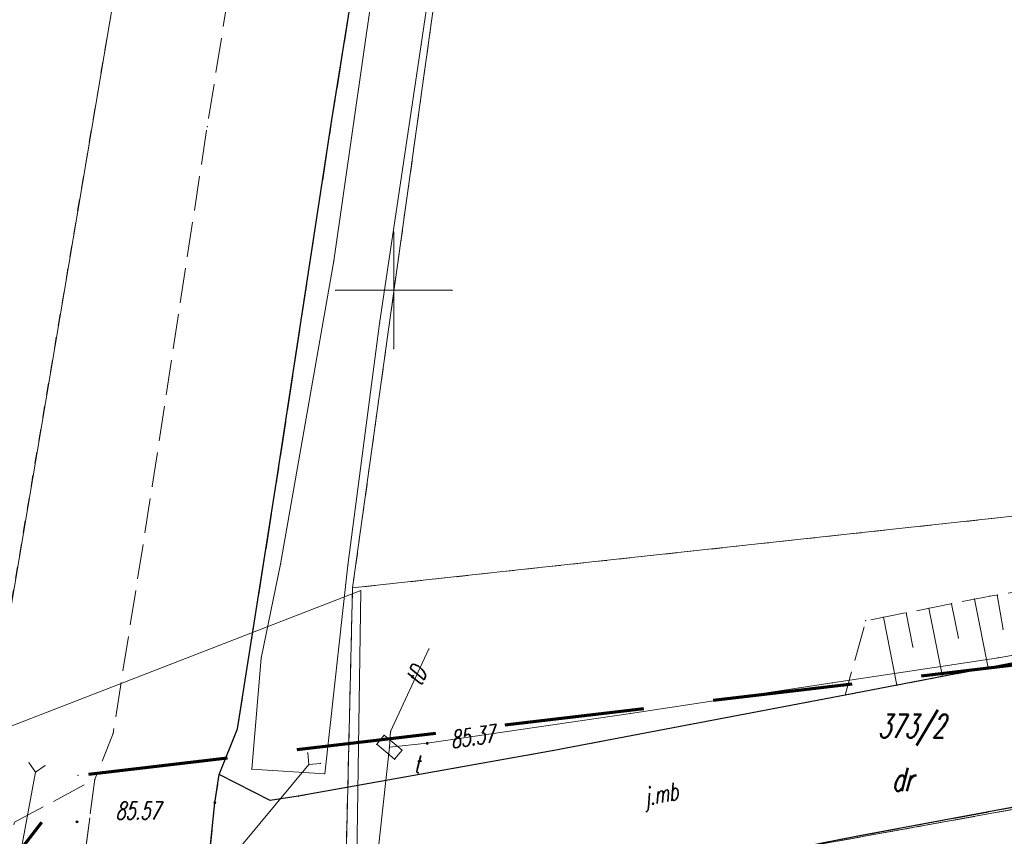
# Model space of a CAD drawing. Header units: metres. Extents: x 5537264 to 5541990, y 5958323 to 5965240.
# Tile 15 of 29: x 5539534 to 5539576, y 5961377 to 5961412. Entities that reach past the tile are written whole.
import ezdxf
from ezdxf.enums import TextEntityAlignment as Align

# ---------------------------------------------------------------- set-up
doc = ezdxf.new("R2010")
doc.units = ezdxf.units.M
for name, pattern in [('L_0_03', [1, 0.5, -0.5]), ('L_0_06', [2, 1.5, -0.5]), ('L_0_0C', [3, 2, -1]), ('L_0_B0', [0])]:
    doc.linetypes.add(name, pattern=pattern)
doc.layers.get('0').update_dxf_attribs({"linetype": 'CONTINUOUS', "lineweight": 18})
for name, color, linetype, lineweight in [('000_Inne__niezydentyfikowane_', 7, 'CONTINUOUS', 18), ('210_oznaczenie_konturu_uzytku_gruntowego', 3, 'CONTINUOUS', 18), ('211_numer_dzialki_ewidencyjnej', 96, 'CONTINUOUS', 18), ('218_kontur_uzytku_gruntowego', 3, 'L_0_03', 18), ('219_dzialka_ewidencyjna', 96, 'CONTINUOUS', 18), ('jezdnia', 7, 'L_0_06', 18), ('jezdnia_Atr17', 7, 'CONTINUOUS', 18), ('kraweznik', 7, 'CONTINUOUS', 25), ('pikieta_sztuczna', 7, 'CONTINUOUS', 18), ('pikieta_sztuczna_Atr2', 7, 'CONTINUOUS', 18), ('przepust', 7, 'CONTINUOUS', 18), ('przewod_telekomunikacyjny_napowietrzny', 30, 'L_0_B0', 18), ('przewod_telekomunikacyjny_podziemny', 7, 'CONTINUOUS', 18), ('przewod_telekomunikacyjny_podziemny_Atr1', 7, 'CONTINUOUS', 18), ('row_przydrozny__poligon_', 7, 'CONTINUOUS', 18), ('rzedna', 7, 'CONTINUOUS', 18), ('rzedna_Atr2', 7, 'CONTINUOUS', 18), ('skarpa_nieumocniona', 7, 'L_0_06', 18), ('szafa_telekomunikacyjna_lub_kontener', 7, 'CONTINUOUS', 18), ('szafa_telekomunikacyjna_lub_kontener_Atr17', 7, 'CONTINUOUS', 18), ('trawnik', 7, 'L_0_03', 18), ('Wstawianie_ramki_sekcyjnej_z_opisem', 7, 'CONTINUOUS', 18), ('Zakres', 7, 'L_0_0C', 70)]:
    doc.layers.add(name, color=color, linetype=linetype, lineweight=lineweight)
doc.styles.get("Standard").update_dxf_attribs({"font": 'simplex.shx'})
doc.linetypes.add('L_0_B0_SHX', pattern='A,0,-0.75,-1.5,[4,4073 CAD MZ Rusinowo Szkoła GG.6640.1081.2024.shx,S=0.05,R=0,X=0,Y=0],-1.5,[5,4073 CAD MZ Rusinowo Szkoła GG.6640.1081.2024.shx,S=0.05,R=0,X=0,Y=0],-1.5,[6,4073 CAD MZ Rusinowo Szkoła GG.6640.1081.2024.shx,S=0.05,R=0,X=0,Y=0],-1.5,-1.5,-1.5,[7,4073 CAD MZ Rusinowo Szkoła GG.6640.1081.2024.shx,S=0.05,R=0,X=0,Y=0],-1.5,[8,4073 CAD MZ Rusinowo Szkoła GG.6640.1081.2024.shx,S=0.05,R=0,X=0,Y=0],-1.5,[9,4073 CAD MZ Rusinowo Szkoła GG.6640.1081.2024.shx,S=0.05,R=0,X=0,Y=0],-1.5,-0.75', length=15)

msp = doc.modelspace()

# ---------------------------------------------------------------- hatches: boundary and pattern name
at = {"layer": 'pikieta_sztuczna', "linetype": 'Continuous', "lineweight": 18}
for points in [[(5539542.32, 5961377.955, 1), (5539542.32, 5961378.045, 1)], [(5539536.4, 5961377.135, 1), (5539536.4, 5961377.225, 1)]]:
    msp.add_hatch(color=256, dxfattribs=at).paths.add_polyline_path(points)
at = {"layer": 'rzedna', "linetype": 'Continuous', "lineweight": 18}
msp.add_hatch(color=256, dxfattribs=at).paths.add_polyline_path([(5539551.43, 5961380.505, 1), (5539551.43, 5961380.595, 1)])

# ---------------------------------------------------------------- linework, layer by layer
for p in [(5539551.18, 5961410.56), (5539541.99, 5961407.03), (5539547.33, 5961407.23), (5539550, 5961402.5), (5539547.43, 5961401.26), (5539547.5, 5961400), (5539552.5, 5961400), (5539549.39, 5961398.58), (5539550, 5961397.5), (5539544.97, 5961391.79), (5539539.63, 5961391.59), (5539545.14, 5961388.24), (5539548.03, 5961388.2), (5539574.93, 5961386.74), (5539575.6, 5961386.87), (5539575.91, 5961386.92), (5539572.97, 5961386.35), (5539573.95, 5961386.54), (5539571.02, 5961385.96), (5539572, 5961386.15), (5539570.26, 5961385.81), (5539576.16, 5961385.44), (5539574.24, 5961385.07), (5539551.51, 5961384.6), (5539572.29, 5961384.69), (5539544.31, 5961384.21), (5539575.96, 5961384.22), (5539575.52, 5961383.79), (5539573.55, 5961383.42), (5539568.82, 5961383.14), (5539571.6, 5961383.04), (5539569.38, 5961382.62), (5539560.16, 5961381.83), (5539537.95, 5961380.97), (5539543.29, 5961381.17), (5539549.588, 5961380.893), (5539549.86, 5961381.06), (5539549.266, 5961380.51), (5539549.81, 5961380.38), (5539551.43, 5961380.55), (5539551.43, 5961380.55), (5539546.304, 5961380.139), (5539550.354, 5961380.25), (5539556.8, 5961380.23), (5539534.337, 5961379.723), (5539535.033, 5961379.593), (5539546.35, 5961379.64), (5539546.849, 5961379.686), (5539550.032, 5961379.867), (5539534.62, 5961379.31), (5539536.45, 5961379.17), (5539542.51, 5961379.21), (5539543.9, 5961379.44), (5539547.04, 5961379.24), (5539537.17, 5961379.01), (5539545.9, 5961378.28), (5539542.32, 5961378), (5539542.32, 5961378), (5539544.69, 5961378.1), (5539536.4, 5961377.18), (5539569.92, 5961376.56)]:
    msp.add_point(p)
at = {"layer": '000_Inne__niezydentyfikowane_', "linetype": 'Continuous', "lineweight": 18, "flags": 128}
for points in [[(5539574.93, 5961386.74), (5539575.52, 5961383.79)], [(5539575.91, 5961386.92), (5539576.16, 5961385.44)], [(5539572.97, 5961386.35), (5539573.55, 5961383.42)], [(5539573.95, 5961386.54), (5539574.24, 5961385.07)], [(5539571.02, 5961385.96), (5539571.6, 5961383.04)], [(5539572, 5961386.15), (5539572.29, 5961384.69)]]:
    msp.add_lwpolyline(points, dxfattribs=at)
at = {"layer": '218_kontur_uzytku_gruntowego', "lineweight": 18, "flags": 128}
for points in [[(5539548.23, 5961387.22), (5539564.86, 5961506.6)], [(5539538.18, 5961413.76), (5539532.54, 5961380.41)], [(5539621.78, 5961395.21), (5539548.23, 5961387.22)], [(5539548.23, 5961387.22), (5539547.88, 5961372.53)], [(5539547.88, 5961372.53), (5539548.23, 5961387.22)], [(5539547.88, 5961372.53), (5539577.42, 5961377.86)], [(5539577.42, 5961377.86), (5539547.88, 5961372.53)]]:
    msp.add_lwpolyline(points, dxfattribs=at)
at = {"layer": '219_dzialka_ewidencyjna', "linetype": 'Continuous', "lineweight": 18, "flags": 128}
for points in [[(5539570.09, 5961544.09), (5539548.23, 5961387.22)], [(5539532.54, 5961380.41), (5539538.18, 5961413.76)], [(5539621.78, 5961395.21), (5539548.23, 5961387.22)], [(5539548.23, 5961387.22), (5539547.88, 5961372.53)], [(5539547.88, 5961372.53), (5539577.42, 5961377.86)]]:
    msp.add_lwpolyline(points, dxfattribs=at)
at = {"layer": 'jezdnia', "lineweight": 18, "flags": 128}
for points in [[(5539999.19, 5964053.31), (5539991.4, 5964036.09), (5539985.21, 5964021.52), (5539975.15, 5963999.09), (5539963.72, 5963973.54), (5539961.98, 5963968.75), (5539956.08, 5963955.73), (5539947.38, 5963936.49), (5539939.62, 5963919.19), (5539930.06, 5963897.79), (5539920.31, 5963876.54), (5539903.27, 5963837.86), (5539901.32, 5963833.51), (5539898.81, 5963827.49), (5539896.38, 5963822.74), (5539891.05, 5963810.65), (5539884.46, 5963795.38), (5539879.24, 5963784.04), (5539871.67, 5963766.78), (5539869.54, 5963762.15), (5539865.51, 5963752.98), (5539859.36, 5963738.99), (5539856.4, 5963732.39), (5539854.67, 5963728.64), (5539856.25, 5963726.46), (5539855.31, 5963723.82), (5539852.26, 5963722.8), (5539847.97, 5963713.08), (5539843.21, 5963702.63), (5539842.06, 5963699.94), (5539838.81, 5963692.26), (5539830.85, 5963674.75), (5539820.19, 5963650.25), (5539818.12, 5963645), (5539817.74, 5963644.17), (5539813.54, 5963634.91), (5539809.4, 5963625.25), (5539801.48, 5963607.21), (5539796.69, 5963596.22), (5539791.48, 5963584.65), (5539782.46, 5963564.38), (5539776.09, 5963550.38), (5539769.11, 5963534.41), (5539763.64, 5963521.88), (5539760.52, 5963514.45), (5539753.01, 5963497.63), (5539748.15, 5963485.56), (5539744.94, 5963478.74), (5539740.22, 5963467.61), (5539735.82, 5963457.6), (5539732.58, 5963450.39), (5539727.25, 5963438.79), (5539724.39, 5963432.73), (5539716.03, 5963414.3), (5539709.62, 5963400.54), (5539703.42, 5963385.05), (5539701.46, 5963380.57), (5539695.42, 5963366.72), (5539689.15, 5963352.67), (5539688.11, 5963350.1), (5539684.73, 5963339.99), (5539681.36, 5963330.34), (5539680.5, 5963326.14), (5539679.08, 5963319.62), (5539678.47, 5963316.61), (5539677.98, 5963313.11), (5539676.59, 5963303.09), (5539675.35, 5963288.33), (5539673.35, 5963267.43), (5539671.97, 5963251.87), (5539670.51, 5963234.06), (5539668.84, 5963214.13), (5539667.88, 5963200.98), (5539667.53, 5963194.67), (5539666.69, 5963184.86), (5539666.11, 5963179.46), (5539664.94, 5963163.04), (5539664.51, 5963157.02), (5539664.04, 5963150.56), (5539662.86, 5963137.1), (5539661.91, 5963127.16), (5539661.34, 5963120.88), (5539661.2, 5963118.65), (5539659.55, 5963099.34), (5539658.06, 5963083.09), (5539656.64, 5963068), (5539654.29, 5963042.14), (5539652.97, 5963027.01), (5539652.25, 5963017.91), (5539651.48, 5963008.58), (5539650.21, 5962992.97), (5539648.82, 5962975.89), (5539647.98, 5962965.04), (5539646.76, 5962949.75), (5539645.49, 5962932.14), (5539644.87, 5962923.63), (5539645.84, 5962923.11), (5539647.68, 5962922.13), (5539647.55, 5962919.07), (5539644.47, 5962918.4), (5539642.94, 5962899.28), (5539642.02, 5962889.07), (5539640.93, 5962876.44), (5539642.02, 5962875.63), (5539645, 5962873.39), (5539644.63, 5962869.5), (5539641.41, 5962867.62), (5539640.25, 5962866.94), (5539639.8, 5962857.94), (5539638.77, 5962846.36), (5539637.95, 5962835.55), (5539637.69, 5962832.2), (5539637.38, 5962828.5), (5539636.17, 5962814.32), (5539634.91, 5962799.54), (5539633.21, 5962781), (5539630.37, 5962749.59), (5539628.55, 5962722.93), (5539626.25, 5962693.47), (5539622.63, 5962652.94), (5539620.37, 5962627.27), (5539619.98, 5962622.72), (5539619.98, 5962620.95), (5539619.46, 5962593.63), (5539618.69, 5962556.23), (5539617.78, 5962510.64), (5539617.66, 5962504.99), (5539617.01, 5962480.12), (5539616.82, 5962472.08), (5539616.86, 5962468.95), (5539616.67, 5962450.69), (5539616.33, 5962425), (5539615.82, 5962413.3), (5539615.8, 5962412.88), (5539615.04, 5962374.96), (5539615.06, 5962373.62), (5539614.97, 5962366.26), (5539614.98, 5962364.85), (5539614.54, 5962355.35), (5539614.4, 5962348.56), (5539613.81, 5962315.21), (5539613.29, 5962293.68), (5539612.82, 5962271.93), (5539612.82, 5962264.02), (5539612.2, 5962252.41), (5539611.87, 5962241.47), (5539611.13, 5962227.26), (5539610.59, 5962211.86), (5539610.16, 5962190.12), (5539609.88, 5962177.45), (5539608.73, 5962139), (5539607.99, 5962113.02), (5539607.43, 5962101.13), (5539605.51, 5962037.8), (5539603.67, 5961987.54), (5539603.13, 5961971.65), (5539601.74, 5961927.82), (5539600.75, 5961891.97), (5539599.97, 5961870.17), (5539598.76, 5961839.92), (5539598.25, 5961828.24), (5539598.07, 5961820.47), (5539597.75, 5961800.23), (5539597.38, 5961791.21), (5539596.52, 5961773.26), (5539595.92, 5961755.39), (5539595.12, 5961734.22), (5539593.97, 5961715.32), (5539593.15, 5961698.69), (5539591, 5961684.87), (5539587.75, 5961662.9), (5539584.56, 5961641.94), (5539582.66, 5961629.76), (5539580.71, 5961616.26), (5539578.44, 5961601.28), (5539576.6, 5961589.3), (5539574.91, 5961578.9), (5539573.19, 5961567.83), (5539571.22, 5961555.24), (5539569.88, 5961547.35), (5539568.84, 5961540.66), (5539566.54, 5961524.91), (5539564.36, 5961510.54), (5539562.76, 5961500.34), (5539561.43, 5961491.98), (5539559.03, 5961478.06), (5539556.81, 5961464.91), (5539554.95, 5961453.18), (5539554.14, 5961447.63), (5539551.22, 5961433.18), (5539550.22, 5961425.23), (5539547.33, 5961407.23), (5539544.97, 5961391.79), (5539543.29, 5961381.17), (5539542.51, 5961379.21), (5539542.32, 5961378), (5539541.27, 5961367.82), (5539540.91, 5961364.2), (5539539.27, 5961350.25), (5539537.78, 5961334.89), (5539537.08, 5961322.75), (5539536.89, 5961318.2), (5539536.62, 5961311.58), (5539536.36, 5961303.63), (5539536.1, 5961297.03), (5539535.77, 5961288.6), (5539535.43, 5961273.08), (5539535.1, 5961256.9), (5539534.99, 5961242.98), (5539534.93, 5961227.39), (5539534.64, 5961223.09), (5539535.09, 5961219.59), (5539536.43, 5961215.63), (5539539.17, 5961211.64), (5539542.98, 5961209.08), (5539524.13, 5961213.68), (5539525.21, 5961214.75), (5539526.28, 5961216.3), (5539527.29, 5961219.19), (5539528.2, 5961223.48), (5539528.64, 5961231.21), (5539528.81, 5961241.22), (5539529.12, 5961251.99), (5539529.26, 5961264.73), (5539529.86, 5961279.51), (5539530.43, 5961293.38), (5539531.2, 5961309.49), (5539531.74, 5961322.55), (5539532.3, 5961332.49), (5539532.4, 5961334.04), (5539532.42, 5961334.45), (5539533.38, 5961343.25), (5539534.51, 5961357.7), (5539535.18, 5961364.16), (5539537.17, 5961379.01), (5539537.95, 5961380.97), (5539539.63, 5961391.59), (5539541.99, 5961407.03), (5539544.88, 5961425.03), (5539545.88, 5961432.98), (5539548.8, 5961447.43), (5539549.61, 5961452.98), (5539551.47, 5961464.71), (5539553.69, 5961477.86), (5539556.09, 5961491.78), (5539557.42, 5961500.14), (5539559.02, 5961510.34), (5539561.2, 5961524.71), (5539563.5, 5961540.46), (5539565.88, 5961555.04), (5539567.85, 5961567.63), (5539569.57, 5961578.7), (5539571.26, 5961589.1), (5539573.1, 5961601.08), (5539575.37, 5961616.06), (5539577.32, 5961629.56), (5539579.33, 5961642.76), (5539581.48, 5961654.8), (5539582.75, 5961663.42), (5539584.59, 5961675.5), (5539585.75, 5961684.86), (5539587.43, 5961695.68), (5539588.08, 5961706.5), (5539588.95, 5961719.01), (5539589.82, 5961734.87), (5539590.45, 5961746.61), (5539590.86, 5961759.2), (5539591.28, 5961773.17), (5539592.04, 5961791.01), (5539592.41, 5961800.03), (5539593.52, 5961828.43), (5539593.62, 5961830.97), (5539595.96, 5961905.48), (5539597.17, 5961946.83), (5539597.6, 5961961.18), (5539599.55, 5962016.47), (5539600.83, 5962051.67), (5539602.01, 5962087.06), (5539602.89, 5962113.28), (5539603.03, 5962117.47), (5539603.64, 5962135.89), (5539604.86, 5962168.07), (5539605.44, 5962192.76), (5539606.36, 5962223.32), (5539603.76, 5962226.11), (5539603.82, 5962229.23), (5539606.38, 5962231.43), (5539607.32, 5962268.22), (5539607.71, 5962300.61), (5539608.16, 5962309.36), (5539608.51, 5962325.2), (5539608.56, 5962341.64), (5539608.78, 5962355.36), (5539608.88, 5962366.71), (5539609.21, 5962379.86), (5539609.71, 5962391.99), (5539609.84, 5962395.1), (5539610.14, 5962402.53), (5539610.53, 5962412.34), (5539611.16, 5962427.84), (5539611.28, 5962430.37), (5539611.63, 5962449.19), (5539612.06, 5962467.48), (5539612.03, 5962471.44), (5539612.07, 5962474.94), (5539612.26, 5962484.89), (5539612.63, 5962508.44), (5539612.86, 5962529.86), (5539613.15, 5962545.98), (5539613.45, 5962560.19), (5539613.67, 5962582.2), (5539614.4, 5962604.54), (5539614.71, 5962613.18), (5539614.92, 5962618.87), (5539614.88, 5962623.63), (5539615.91, 5962635.28), (5539618.32, 5962660.86), (5539619.97, 5962679.79), (5539621.51, 5962698.1), (5539623.47, 5962721.34), (5539625.37, 5962745.18), (5539627.12, 5962765.7), (5539628.53, 5962783.51), (5539629.56, 5962799.78), (5539629.57, 5962799.99), (5539630.48, 5962809.17), (5539631.4, 5962821.12), (5539632.3, 5962831.67), (5539632.73, 5962837.6), (5539634.04, 5962852.18), (5539635.34, 5962866.81), (5539636.58, 5962882.59), (5539637.28, 5962892.52), (5539638.14, 5962904.78), (5539639.26, 5962919.01), (5539640.86, 5962936.84), (5539641.66, 5962946.87), (5539642.62, 5962958.94), (5539643.04, 5962964.94), (5539643.18, 5962966.89), (5539643.34, 5962969), (5539644.31, 5962981.48), (5539645.01, 5962990.8), (5539645.68, 5963000.69), (5539646.9, 5963014.98), (5539648.03, 5963027.29), (5539648.92, 5963036.71), (5539646.86, 5963037.79), (5539647.14, 5963040.41), (5539649.38, 5963042.48), (5539649.63, 5963044.9), (5539650.22, 5963052.15), (5539651.02, 5963061.14), (5539652.33, 5963075.78), (5539654.4, 5963097.65), (5539656.29, 5963117.03), (5539656.3, 5963117.21), (5539656.48, 5963119.91), (5539656.92, 5963124.16), (5539658.36, 5963142.28), (5539659.35, 5963154.7), (5539660.55, 5963169.42), (5539661.84, 5963185.35), (5539661.99, 5963188.43), (5539663.61, 5963209.46), (5539665.47, 5963231.62), (5539665.98, 5963238.16), (5539666.31, 5963242.3), (5539667.18, 5963253.02), (5539668.61, 5963272.41), (5539670.58, 5963291.13), (5539671.7, 5963302.83), (5539672.44, 5963312), (5539674, 5963321.6), (5539674.75, 5963327.04), (5539677.83, 5963336.46), (5539682.92, 5963352.13), (5539685.21, 5963357.46), (5539691.23, 5963370.66), (5539698.53, 5963387.15), (5539706.16, 5963405.16), (5539711.04, 5963416.2), (5539719.53, 5963435.56), (5539726.32, 5963450.92), (5539730.49, 5963459.62), (5539729.46, 5963460.5), (5539726.85, 5963462.75), (5539728.12, 5963465.03), (5539732.65, 5963464.18), (5539739.21, 5963478.94), (5539745.34, 5963492.88), (5539751.72, 5963507.82), (5539761.89, 5963531.36), (5539767.85, 5963544.96), (5539774.64, 5963560.41), (5539785.36, 5963584.6), (5539791.33, 5963597.77), (5539796.6, 5963609.81), (5539801.71, 5963620.73), (5539807.63, 5963633.86), (5539812.07, 5963643.83), (5539814.49, 5963649.49), (5539820.55, 5963664.51), (5539829.37, 5963684.17), (5539835.32, 5963697.34), (5539841.7, 5963712.35), (5539851.51, 5963734.84), (5539859.62, 5963753.24), (5539862.75, 5963760.3), (5539868.49, 5963772.85), (5539874.07, 5963785.51), (5539885.48, 5963811.53), (5539890.69, 5963822.99), (5539902.79, 5963850.69), (5539914.42, 5963876.69), (5539927.25, 5963906.05), (5539939.75, 5963934.39), (5539955.58, 5963969.68), (5539962.55, 5963985.75), (5539970.74, 5964003.81), (5539976.48, 5964016.76), (5539982.22, 5964030.49), (5539989.73, 5964047.66), (5539996.62, 5964063.71), (5540000.15, 5964071.29), (5540001.29, 5964074.34), (5540002.69, 5964079.22), (5540003.51, 5964082.43), (5540004.82, 5964088.93), (5540005.22, 5964093.93), (5540004.82, 5964101.33), (5540001.28, 5964112.1), (5539999.1, 5964119.4), (5539993.61, 5964136.39), (5539987.93, 5964153.94), (5539982.13, 5964171.54), (5539977.33, 5964185.85), (5539971.4, 5964204.13), (5539964.98, 5964224.67), (5539961.25, 5964236.68), (5539957.86, 5964237.39), (5539957.33, 5964239.56), (5539958.1, 5964240.58), (5539959.32, 5964242.2), (5539956.21, 5964250.42), (5539953.05, 5964258.64), (5539948.96, 5964272.11), (5539942.69, 5964290.95), (5539935.21, 5964312.48), (5539924.31, 5964344.28), (5539915.41, 5964370.77), (5539901.8, 5964411.92), (5539893.09, 5964437.67), (5539878.77, 5964480.45), (5539876.63, 5964486.73), (5539861.55, 5964530.96), (5539850.12, 5964565.1), (5539838.7, 5964599.08), (5539828.35, 5964630.27), (5539817.98, 5964661.06), (5539806.29, 5964695.17), (5539794.49, 5964730.48), (5539784.91, 5964759.72), (5539775.16, 5964788.39), (5539769.4, 5964806.18), (5539761.23, 5964831.19), (5539753.15, 5964854.82), (5539744.66, 5964880.08), (5539737.53, 5964901.11), (5539742.85, 5964897.99), (5539750.92, 5964874.14), (5539760.85, 5964844.49), (5539773.46, 5964806.55), (5539784.44, 5964773.73), (5539798.25, 5964732.41), (5539814.99, 5964682.13), (5539823.43, 5964657.54), (5539832.21, 5964631.22), (5539838.15, 5964613.39), (5539840.06, 5964608), (5539848.02, 5964584.23), (5539859.71, 5964549.41), (5539869.79, 5964519.34), (5539882.17, 5964482.5), (5539891.23, 5964455.81), (5539901.89, 5964424.74), (5539906.75, 5964409.56), (5539908.46, 5964404.8), (5539920.27, 5964368.88), (5539929.23, 5964342.65), (5539935.96, 5964322.91), (5539939.52, 5964312.73), (5539943.21, 5964301.93), (5539949.5, 5964283.62), (5539956.13, 5964263.72), (5539962.32, 5964245.56), (5539964.94, 5964238.1), (5539970.48, 5964221.34), (5539974.17, 5964210.34), (5539979.83, 5964193.66), (5539983.29, 5964183.45), (5539985.07, 5964178.71), (5539986.99, 5964173.31), (5539992.74, 5964155.61), (5539999.27, 5964136.08), (5540001.61, 5964129.29), (5540003.83, 5964121.6), (5540008.46, 5964106.51), (5540010.46, 5964093.74), (5540009.71, 5964089.12), (5540008.7, 5964082.56), (5540007.03, 5964076.28), (5540005.63, 5964071.74), (5540005.15, 5964070.17), (5540001.27, 5964060.28)], [(5539544.69, 5961378.1), (5539545.9, 5961378.28), (5539556.8, 5961380.23), (5539569.38, 5961382.62), (5539578.17, 5961384.3), (5539593.82, 5961387.17), (5539612.46, 5961390.54), (5539620.72, 5961391.88), (5539625.3, 5961392.75), (5539628.88, 5961393.36), (5539635.21, 5961394.43), (5539636.06, 5961391.13), (5539630.51, 5961387.77), (5539622.48, 5961386.14), (5539621.59, 5961385.94), (5539611.5, 5961384.04), (5539601.19, 5961382.2), (5539600.39, 5961379.94), (5539600.421, 5961375.87), (5539597.08, 5961375.38), (5539596.78, 5961379.29), (5539596.74, 5961379.47), (5539595.9, 5961380.82), (5539594.82, 5961381.1), (5539584.45, 5961379.33), (5539577.08, 5961377.89), (5539569.92, 5961376.56), (5539560.38, 5961374.69), (5539552.68, 5961373.7), (5539546.03, 5961371.76), (5539544.9, 5961369.91), (5539541.27, 5961367.82), (5539542.32, 5961378), (5539542.51, 5961379.21)], [(5539537.17, 5961379.01), (5539535.18, 5961364.16), (5539531.29, 5961367.39), (5539533.72, 5961377.16)]]:
    msp.add_lwpolyline(points, close=True, dxfattribs=at)
at = {"layer": 'kraweznik', "linetype": 'Continuous', "lineweight": 25, "flags": 128}
for points in [[(5539535.1, 5961256.9), (5539535.43, 5961273.08), (5539535.77, 5961288.6), (5539535.88, 5961291.71), (5539536.1, 5961297.03), (5539536.36, 5961303.63), (5539536.62, 5961311.58), (5539536.89, 5961318.2), (5539537.08, 5961322.75), (5539537.78, 5961334.89), (5539539.27, 5961350.25), (5539540.91, 5961364.2), (5539541.27, 5961367.82), (5539542.32, 5961378), (5539542.51, 5961379.21), (5539543.29, 5961381.17), (5539544.97, 5961391.79), (5539547.33, 5961407.23), (5539550.22, 5961425.23)], [(5539625.3, 5961392.75), (5539620.72, 5961391.88), (5539612.46, 5961390.54), (5539593.82, 5961387.17), (5539578.17, 5961384.3), (5539569.38, 5961382.62), (5539556.8, 5961380.23), (5539545.9, 5961378.28), (5539544.69, 5961378.1), (5539542.51, 5961379.21)], [(5539597.08, 5961375.38), (5539596.78, 5961379.29), (5539596.74, 5961379.47), (5539595.9, 5961380.82), (5539594.82, 5961381.1), (5539584.45, 5961379.33), (5539577.08, 5961377.89), (5539569.92, 5961376.56), (5539560.38, 5961374.69)]]:
    msp.add_lwpolyline(points, dxfattribs=at)
at = {"layer": 'pikieta_sztuczna', "lineweight": 18}
for centre in [(5539542.32, 5961378), (5539536.4, 5961377.18)]:
    msp.add_circle(centre, 0.045, dxfattribs=at)
at = {"layer": 'przepust', "linetype": 'Continuous', "lineweight": 18, "flags": 128}
for points in [[(5539546.35, 5961379.64), (5539546.304, 5961380.139)], [(5539531.69, 5961362), (5539546.35, 5961379.64)], [(5539534.62, 5961379.31), (5539534.337, 5961379.723)], [(5539534.62, 5961379.31), (5539535.033, 5961379.593)], [(5539546.35, 5961379.64), (5539546.849, 5961379.686)], [(5539534.62, 5961379.31), (5539531.41, 5961362.06)]]:
    msp.add_lwpolyline(points, dxfattribs=at)
at = {"layer": 'przewod_telekomunikacyjny_napowietrzny', "linetype": 'CONTINUOUS', "lineweight": 18}
for p, q in [((5539548.58, 5961387.11), (5539521.45, 5961376.59)), ((5539521.45, 5961376.59), (5539548.58, 5961387.11)), ((5539548.29, 5961366.44), (5539548.58, 5961387.11))]:
    msp.add_line(p, q, dxfattribs=at)
at = {"layer": 'przewod_telekomunikacyjny_napowietrzny', "linetype": 'L_0_B0_SHX', "lineweight": 18}
for p, q in [((5539548.58, 5961387.11), (5539521.45, 5961376.59)), ((5539521.45, 5961376.59), (5539548.58, 5961387.11)), ((5539548.29, 5961366.44), (5539548.58, 5961387.11))]:
    msp.add_line(p, q, dxfattribs=at)
at = {"layer": 'przewod_telekomunikacyjny_napowietrzny', "color": 30}
msp.add_point((5539548.58, 5961387.11), dxfattribs=at)
msp.add_point((5539548.58, 5961387.11), dxfattribs=at)
at = {"layer": 'przewod_telekomunikacyjny_podziemny', "linetype": 'Continuous', "lineweight": 18, "flags": 128}
for points in [[(5539621.97, 5961383.07), (5539620.46, 5961392.42), (5539619.24, 5961392.22), (5539595.13, 5961387.79), (5539585.54, 5961385.86), (5539580.65, 5961385.07), (5539575.96, 5961384.22), (5539568.82, 5961383.14), (5539560.16, 5961381.83), (5539551.43, 5961380.55), (5539549.81, 5961380.38)], [(5539549.81, 5961380.38), (5539549.86, 5961381.06), (5539551.51, 5961384.6)], [(5539548.29, 5961366.44), (5539549.81, 5961380.38)]]:
    msp.add_lwpolyline(points, dxfattribs=at)
at = {"layer": 'row_przydrozny__poligon_', "linetype": 'Continuous', "lineweight": 18, "flags": 128}
msp.add_lwpolyline([(5539553.37, 5961425.37), (5539551.18, 5961410.56), (5539549.39, 5961398.58), (5539548.03, 5961388.2), (5539547.04, 5961379.24), (5539543.9, 5961379.44), (5539544.31, 5961384.21), (5539545.14, 5961388.24), (5539547.43, 5961401.26), (5539549.47, 5961415.53)], dxfattribs=at)
at = {"layer": 'rzedna', "lineweight": 18}
msp.add_circle((5539551.43, 5961380.55), 0.045, dxfattribs=at)
at = {"layer": 'skarpa_nieumocniona', "lineweight": 18, "flags": 128}
msp.add_lwpolyline([(5539628.88, 5961393.36), (5539625.3, 5961392.75), (5539620.72, 5961391.88), (5539612.46, 5961390.54), (5539593.82, 5961387.17), (5539578.17, 5961384.3), (5539569.38, 5961382.62), (5539570.26, 5961385.81), (5539575.6, 5961386.87), (5539582.51, 5961388.03), (5539590.32, 5961389.62), (5539598.84, 5961391.08), (5539611.85, 5961393.57), (5539619.82, 5961395.27), (5539621.47, 5961395.18), (5539624.35, 5961395.03), (5539628.89, 5961394.81)], close=True, dxfattribs=at)
msp.add_lwpolyline([(5539628.88, 5961393.36), (5539625.3, 5961392.75), (5539620.72, 5961391.88), (5539612.46, 5961390.54), (5539593.82, 5961387.17), (5539578.17, 5961384.3), (5539569.38, 5961382.62), (5539570.26, 5961385.81), (5539575.6, 5961386.87), (5539582.51, 5961388.03), (5539590.32, 5961389.62), (5539598.84, 5961391.08), (5539611.85, 5961393.57), (5539619.82, 5961395.27), (5539621.47, 5961395.18), (5539624.35, 5961395.03), (5539628.89, 5961394.81)], close=True, dxfattribs=at)
at = {"layer": 'szafa_telekomunikacyjna_lub_kontener', "linetype": 'Continuous', "lineweight": 18, "flags": 128}
for points in [[(5539549.266, 5961380.51), (5539549.588, 5961380.893)], [(5539549.588, 5961380.893), (5539550.354, 5961380.25)], [(5539549.266, 5961380.51), (5539550.032, 5961379.867)], [(5539550.032, 5961379.867), (5539550.354, 5961380.25)]]:
    msp.add_lwpolyline(points, dxfattribs=at)
at = {"layer": 'trawnik', "lineweight": 18, "flags": 128}
msp.add_lwpolyline([(5539560.38, 5961374.69), (5539569.92, 5961376.56), (5539577.08, 5961377.89), (5539584.45, 5961379.33), (5539594.82, 5961381.1), (5539595.9, 5961380.82), (5539596.74, 5961379.47), (5539596.78, 5961379.29), (5539588, 5961377.52), (5539576.91, 5961375.41), (5539568.88, 5961374.11), (5539559.58, 5961372.51)], close=True, dxfattribs=at)
at = {"layer": 'Wstawianie_ramki_sekcyjnej_z_opisem', "linetype": 'Continuous', "lineweight": 18, "flags": 128}
for points in [[(5539550, 5961397.5), (5539550, 5961402.5)], [(5539550, 5961397.5), (5539550, 5961402.5)], [(5539547.5, 5961400), (5539552.5, 5961400)], [(5539547.5, 5961400), (5539552.5, 5961400)]]:
    msp.add_lwpolyline(points, dxfattribs=at)
at = {"layer": 'Zakres', "lineweight": 70, "ltscale": 3, "flags": 128}
msp.add_lwpolyline([(5539630.53, 5961390.3), (5539628.94, 5961331.74), (5539600.56, 5961283.04), (5539537.62, 5961279.94), (5539520.78, 5961299.6), (5539520.6, 5961305.18), (5539524.89, 5961364.28), (5539536.45, 5961379.17)], close=True, dxfattribs=at)

# ---------------------------------------------------------------- texts
at = {"layer": '210_oznaczenie_konturu_uzytku_gruntowego', "lineweight": 20, "oblique": 15, "width": 0.66}
msp.add_text('dr', height=1, dxfattribs=at).set_placement((5539571.38, 5961379.5), align=Align.TOP_LEFT)
at = {"layer": '211_numer_dzialki_ewidencyjnej', "lineweight": 20, "oblique": 15, "width": 0.66}
msp.add_text('373/2', height=1, dxfattribs=at).set_placement((5539570.78, 5961381.79), align=Align.TOP_LEFT)
at = {"layer": 'jezdnia_Atr17', "lineweight": 15, "oblique": 15, "width": 0.66}
msp.add_text('j.mb', height=0.75, rotation=11.1, dxfattribs=at).set_placement((5539560.67, 5961378.6), align=Align.TOP_LEFT)
at = {"layer": 'pikieta_sztuczna_Atr2', "lineweight": 15, "oblique": 15, "width": 0.66}
msp.add_text('85.57', height=0.75, dxfattribs=at).set_placement((5539538.05, 5961378.03), align=Align.TOP_LEFT)
at = {"layer": 'przewod_telekomunikacyjny_podziemny_Atr1', "lineweight": 15, "oblique": 15, "width": 0.66}
msp.add_text('tD', height=0.75, rotation=65, dxfattribs=at).set_placement((5539550.48, 5961383.288), align=Align.TOP_LEFT)
at = {"layer": 'rzedna_Atr2', "lineweight": 15, "oblique": 15, "width": 0.66}
msp.add_text('85.37', height=0.75, rotation=8.3, dxfattribs=at).set_placement((5539552.376, 5961381.071), align=Align.TOP_LEFT)
at = {"layer": 'szafa_telekomunikacyjna_lub_kontener_Atr17', "lineweight": 15, "oblique": 15, "width": 0.66}
msp.add_text('t', height=0.75, dxfattribs=at).set_placement((5539550.86, 5961380.03), align=Align.TOP_LEFT)

doc.saveas('drawing.dxf')
